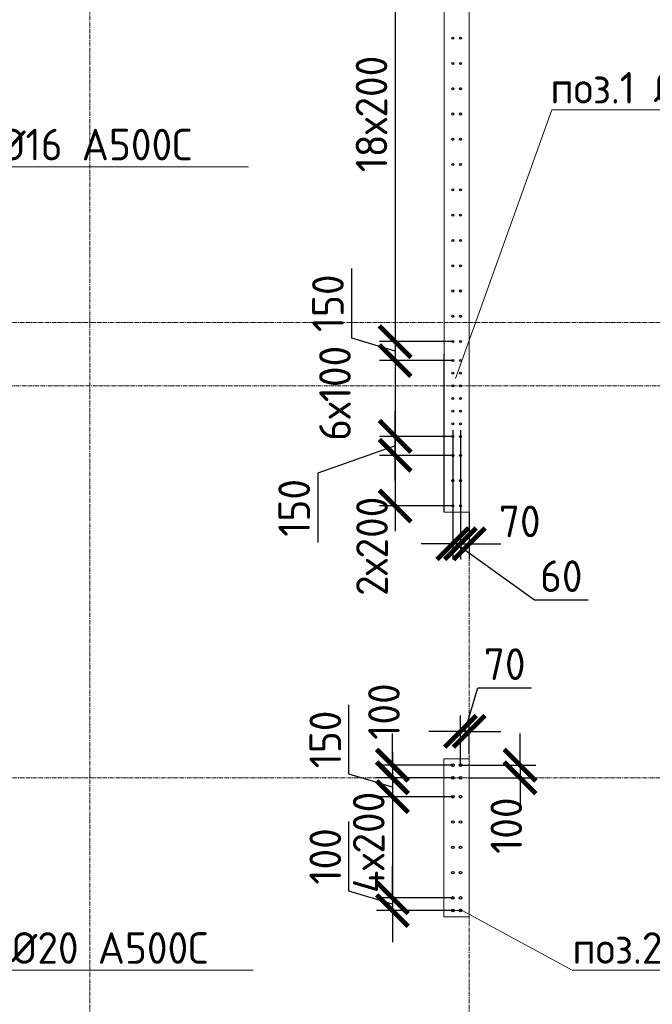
# Model space of a CAD drawing. Header units: millimetres. Extents: x -56135 to 1694203, y -446411 to -23139.
# Tile 241 of 256: x 994004 to 999005, y -115191 to -107403. Entities that reach past the tile are written whole.
import ezdxf
from ezdxf import colors
from ezdxf.entities.mleader import LeaderData, LeaderLine
from ezdxf.math import Vec2, Vec3

# ---------------------------------------------------------------- set-up
doc = ezdxf.new("R2010")
doc.units = ezdxf.units.MM
for name, pattern in [('01 Штриховая _4 мм_', [6, 3.5, -2.5]), ('______5', [1100, 800, -100, 100, -100]), ('HIDDEN2', [4.7625, 3.175, -1.5875]), ('осевая', [50.8, 31.75, -6.35, 6.35, -6.35])]:
    doc.linetypes.add(name, pattern=pattern)
for name, color, linetype, lineweight in [('1 Стены', 3, 'Continuous', 30), ('Оси', 40, '______5', 18), ('подоснова', 151, 'Continuous', 5), ('РАЗМЕРЫ', 1, 'Continuous', 9), ('СТЕНЫ', 3, 'Continuous', 30)]:
    doc.layers.add(name, color=color, linetype=linetype, lineweight=lineweight)
doc.styles.add('GOST-2.304_Type-B', font='GOST_Common.ttf')
doc.dimstyles.new('СПДС', dxfattribs={"dimscale": 100, "dimtxt": 2.5, "dimasz": 2.5, "dimexe": 1.25, "dimexo": 0, "dimtad": 1, "dimdec": 0, "dimtxsty": 'GOST-2.304_Type-B', "dimblk": 'ARCHTICK', "dimcen": 2.5, "dimdle": 2, "dimadec": 0, "dimazin": 2, "dimtfac": 0.75, "dimtdec": 0, "dimtmove": 1, "dimatfit": 3, "dimfxl": 1, "dimtolj": 1, "dimarcsym": 1})

# ---------------------------------------------------------------- blocks, each defined once
blk = doc.blocks.new('оси 2.2-2.3')
at = {"layer": 'Оси', "color": 16, "linetype": 'осевая', "lineweight": 0, "transparency": 33554687}
for p, q in [((508254.9, -104267.9), (508254.9, -134893.5)), ((511254.9, -104267.9), (511254.9, -134893.5)), ((468076.3, -109995.4), (524372.9, -109995.4)), ((468653.8, -110495.4), (523696.4, -110495.4)), ((468076.3, -113595.4), (524372.9, -113595.4))]:
    blk.add_line(p, q, dxfattribs=at)
blk = doc.blocks.new('стены тп')
at = {"layer": '1 Стены', "color": 252, "linetype": 'HIDDEN2', "lineweight": 0, "true_color": 0x939598}
for p, q in [((899190.7, -187525.6), (899190.7, -192525.6)), ((899390.6, -192525.6), (899390.6, -187525.6)), ((899190.7, -192525.6), (899390.3, -192525.6)), ((899270.3, -194475.6), (899190.3, -194475.6)), ((899190.3, -194475.6), (899190.3, -194595.6)), ((899390.3, -194475.6), (899270.3, -194475.6)), ((899390.3, -195725.6), (899390.3, -194475.6)), ((899190.3, -194595.6), (899190.3, -195725.6)), ((899190.3, -195725.6), (899310.3, -195725.6)), ((899310.3, -195725.6), (899390.3, -195725.6))]:
    blk.add_line(p, q, dxfattribs=at)
blk = doc.blocks.new('_None')
blk = doc.blocks.new('_ArchTick')
at = {"color": 0, "linetype": 'ByBlock', "const_width": 0.15}
blk.add_lwpolyline([(-0.5, -0.5), (0.5, 0.5)], dxfattribs=at)
blk = doc.blocks.new('*D324')
at = {"layer": 'DEFPOINTS', "color": 0, "transparency": 16777216}
for p in [(997488.3, -113031.9), (997557.8, -113210.9), (997488.3, -113299.2, -360)]:
    blk.add_point(p, dxfattribs=at)
at = {"layer": 'РАЗМЕРЫ', "color": 0, "lineweight": -2, "transparency": 16777216}
for p, q in [((997523.1, -113031.9), (997626.2, -112688.2)), ((997626.2, -112688.2), (998050.1, -112688.2)), ((997488.3, -113299.2), (997488.3, -112906.9)), ((997557.8, -113210.9), (997557.8, -112906.9)), ((997488.3, -113031.9), (997238.3, -113031.9)), ((997557.8, -113031.9), (997488.3, -113031.9)), ((997557.8, -113031.9), (997488.3, -113031.9)), ((997557.8, -113031.9), (997807.8, -113031.9))]:
    blk.add_line(p, q, dxfattribs=at)
at = {"layer": 'РАЗМЕРЫ', "color": 0, "lineweight": -2, "transparency": 16777216, "xscale": 250, "yscale": 250, "zscale": 250}
blk.add_blockref('_ArchTick', (997488.3, -113031.9), dxfattribs=at)
at = {"layer": 'РАЗМЕРЫ', "color": 0, "lineweight": -2, "transparency": 16777216, "xscale": 250, "yscale": 250, "zscale": 250, "rotation": 180}
blk.add_blockref('_ArchTick', (997557.8, -113031.9), dxfattribs=at)
at = {"layer": 'РАЗМЕРЫ', "color": 0, "transparency": 16777216, "insert": (997838.1, -112500.7), "char_height": 250, "attachment_point": 5, "style": 'GOST-2.304_Type-B'}
blk.add_mtext('\\A1;70', dxfattribs=at)
blk = doc.blocks.new('*D325')
at = {"layer": 'DEFPOINTS', "color": 0, "transparency": 16777216}
for p in [(997488.3, -113299.2), (997557.8, -113399.2), (997959.5, -113399.2)]:
    blk.add_point(p, dxfattribs=at)
at = {"layer": 'РАЗМЕРЫ', "color": 0, "lineweight": -2, "transparency": 16777216}
for p, q in [((997959.5, -113299.2), (997959.5, -113049.2)), ((997488.3, -113299.2), (998084.5, -113299.2)), ((997959.5, -113299.2), (997959.5, -113399.2)), ((997557.8, -113399.2), (998084.5, -113399.2)), ((997959.5, -113399.2), (997959.5, -113649.2))]:
    blk.add_line(p, q, dxfattribs=at)
at = {"layer": 'РАЗМЕРЫ', "color": 0, "lineweight": -2, "transparency": 16777216, "xscale": 250, "yscale": 250, "zscale": 250}
for p, rotation in [((997959.5, -113299.2), 270), ((997959.5, -113399.2), 90)]:
    blk.add_blockref('_ArchTick', p, dxfattribs=dict(at, rotation=rotation))
at = {"layer": 'РАЗМЕРЫ', "color": 0, "transparency": 16777216, "insert": (997850.7, -113777.7), "char_height": 250, "attachment_point": 5, "rotation": 90, "style": 'GOST-2.304_Type-B'}
blk.add_mtext('\\A1;100', dxfattribs=at)
blk = doc.blocks.new('*D480')
at = {"layer": 'DEFPOINTS', "color": 0, "transparency": 16777216}
for p in [(997428, -110649.2), (997488.3, -110649.2), (997428, -111548.3)]:
    blk.add_point(p, dxfattribs=at)
at = {"layer": 'РАЗМЕРЫ', "color": 0, "lineweight": -2, "transparency": 16777216}
for p, q in [((997428, -110649.2), (997428, -111673.3)), ((997488.3, -110649.2), (997488.3, -111673.3)), ((997428, -111548.3), (997178, -111548.3)), ((997488.3, -111548.3), (997428, -111548.3)), ((997488.3, -111548.3), (997428, -111548.3)), ((997458.2, -111548.3), (998073.1, -111992)), ((997488.3, -111548.3), (997738.3, -111548.3)), ((998073.1, -111992), (998498.1, -111992))]:
    blk.add_line(p, q, dxfattribs=at)
at = {"layer": 'РАЗМЕРЫ', "color": 0, "lineweight": -2, "transparency": 16777216, "xscale": 250, "yscale": 250, "zscale": 250}
blk.add_blockref('_ArchTick', (997428, -111548.3), dxfattribs=at)
at = {"layer": 'РАЗМЕРЫ', "color": 0, "lineweight": -2, "transparency": 16777216, "xscale": 250, "yscale": 250, "zscale": 250, "rotation": 180}
blk.add_blockref('_ArchTick', (997488.3, -111548.3), dxfattribs=at)
at = {"layer": 'РАЗМЕРЫ', "color": 0, "transparency": 16777216, "insert": (998285.6, -111804.5), "char_height": 250, "attachment_point": 5, "style": 'GOST-2.304_Type-B'}
blk.add_mtext('\\A1;60', dxfattribs=at)
blk = doc.blocks.new('*D358')
at = {"layer": 'DEFPOINTS', "color": 0, "transparency": 16777216}
for p in [(997428.1, -113299.2), (996950.8, -113399.2), (997428.1, -113399.2)]:
    blk.add_point(p, dxfattribs=at)
at = {"layer": 'РАЗМЕРЫ', "color": 0, "lineweight": -2, "transparency": 16777216}
for p, q in [((996950.8, -113299.2), (996950.8, -113049.2)), ((997428.1, -113299.2), (996825.8, -113299.2)), ((996950.8, -113299.2), (996950.8, -113399.2)), ((997428.1, -113399.2), (996825.8, -113399.2)), ((996950.8, -113399.2), (996950.8, -113649.2))]:
    blk.add_line(p, q, dxfattribs=at)
at = {"layer": 'РАЗМЕРЫ', "color": 0, "lineweight": -2, "transparency": 16777216, "xscale": 250, "yscale": 250, "zscale": 250}
for p, rotation in [((996950.8, -113299.2), 270), ((996950.8, -113399.2), 90)]:
    blk.add_blockref('_ArchTick', p, dxfattribs=dict(at, rotation=rotation))
at = {"layer": 'РАЗМЕРЫ', "color": 0, "transparency": 16777216, "insert": (996883.5, -112875.2), "char_height": 250, "attachment_point": 5, "rotation": 90, "style": 'GOST-2.304_Type-B'}
blk.add_mtext('\\A1;100', dxfattribs=at)
blk = doc.blocks.new('*D359')
at = {"layer": 'DEFPOINTS', "color": 0, "transparency": 16777216}
for p in [(997428.1, -113399.2), (996950.8, -113549.2), (997428.1, -113549.2)]:
    blk.add_point(p, dxfattribs=at)
at = {"layer": 'РАЗМЕРЫ', "color": 0, "lineweight": -2, "transparency": 16777216}
for p, q in [((996607.1, -113371), (996607.1, -112821)), ((996950.8, -113199.2), (996950.8, -113749.2)), ((996950.8, -113474.2), (996607.1, -113371)), ((997428.1, -113399.2), (996825.8, -113399.2)), ((997428.1, -113549.2), (996825.8, -113549.2))]:
    blk.add_line(p, q, dxfattribs=at)
at = {"layer": 'РАЗМЕРЫ', "color": 0, "lineweight": -2, "transparency": 16777216, "xscale": 250, "yscale": 250, "zscale": 250}
for p, rotation in [((996950.8, -113399.2), 90), ((996950.8, -113549.2), 270)]:
    blk.add_blockref('_ArchTick', p, dxfattribs=dict(at, rotation=rotation))
at = {"layer": 'РАЗМЕРЫ', "color": 0, "transparency": 16777216, "insert": (996419.6, -113096), "char_height": 250, "attachment_point": 5, "rotation": 90, "style": 'GOST-2.304_Type-B'}
blk.add_mtext('\\A1;150', dxfattribs=at)
blk = doc.blocks.new('*D360')
at = {"layer": 'DEFPOINTS', "color": 0, "transparency": 16777216}
for p in [(997428.1, -113549.2), (996950.8, -114349.2), (997428.1, -114349.2)]:
    blk.add_point(p, dxfattribs=at)
at = {"layer": 'РАЗМЕРЫ', "color": 0, "lineweight": -2, "transparency": 16777216}
for p, q in [((996950.8, -113349.2), (996950.8, -114549.2)), ((997428.1, -113549.2), (996825.8, -113549.2)), ((997428.1, -114349.2), (996825.8, -114349.2))]:
    blk.add_line(p, q, dxfattribs=at)
at = {"layer": 'РАЗМЕРЫ', "color": 0, "lineweight": -2, "transparency": 16777216, "xscale": 250, "yscale": 250, "zscale": 250}
for p, rotation in [((996950.8, -113549.2), 90), ((996950.8, -114349.2), 270)]:
    blk.add_blockref('_ArchTick', p, dxfattribs=dict(at, rotation=rotation))
at = {"layer": 'РАЗМЕРЫ', "color": 0, "transparency": 16777216, "insert": (996763.3, -113910.2), "char_height": 250, "attachment_point": 5, "rotation": 90, "style": 'GOST-2.304_Type-B'}
blk.add_mtext('\\A1;4х200', dxfattribs=at)
blk = doc.blocks.new('*D361')
at = {"layer": 'DEFPOINTS', "color": 0, "transparency": 16777216}
for p in [(997428.1, -114349.2), (996950.8, -114449.2), (997428.1, -114449.2)]:
    blk.add_point(p, dxfattribs=at)
at = {"layer": 'РАЗМЕРЫ', "color": 0, "lineweight": -2, "transparency": 16777216}
for p, q in [((996607.1, -114296), (996607.1, -113746)), ((996950.8, -114349.2), (996950.8, -114099.2)), ((996950.8, -114399.2), (996607.1, -114296)), ((997428.1, -114349.2), (996825.8, -114349.2)), ((996950.8, -114349.2), (996950.8, -114449.2)), ((996950.8, -114349.2), (996950.8, -114449.2)), ((997428.1, -114449.2), (996825.8, -114449.2)), ((996950.8, -114449.2), (996950.8, -114699.2))]:
    blk.add_line(p, q, dxfattribs=at)
at = {"layer": 'РАЗМЕРЫ', "color": 0, "lineweight": -2, "transparency": 16777216, "xscale": 250, "yscale": 250, "zscale": 250}
for p, rotation in [((996950.8, -114349.2), 270), ((996950.8, -114449.2), 90)]:
    blk.add_blockref('_ArchTick', p, dxfattribs=dict(at, rotation=rotation))
at = {"layer": 'РАЗМЕРЫ', "color": 0, "transparency": 16777216, "insert": (996419.6, -114021), "char_height": 250, "attachment_point": 5, "rotation": 90, "style": 'GOST-2.304_Type-B'}
blk.add_mtext('\\A1;100', dxfattribs=at)
blk = doc.blocks.new('*D914')
at = {"layer": 'DEFPOINTS', "color": 0, "transparency": 16777216}
for p in [(997428, -109949.2, -360), (996972.1, -110099.2), (997427.7, -110099.2, -360)]:
    blk.add_point(p, dxfattribs=at)
at = {"layer": 'РАЗМЕРЫ', "color": 0, "lineweight": -2, "transparency": 16777216}
for p, q in [((996628.3, -109921), (996628.3, -109371)), ((996972.1, -109749.2), (996972.1, -110299.2)), ((996972.1, -110024.2), (996628.3, -109921)), ((997428, -109949.2), (996847.1, -109949.2)), ((997427.7, -110099.2), (996847.1, -110099.2))]:
    blk.add_line(p, q, dxfattribs=at)
at = {"layer": 'РАЗМЕРЫ', "color": 0, "lineweight": -2, "transparency": 16777216, "xscale": 250, "yscale": 250, "zscale": 250}
for p, rotation in [((996972.1, -109949.2), 90), ((996972.1, -110099.2), 270)]:
    blk.add_blockref('_ArchTick', p, dxfattribs=dict(at, rotation=rotation))
at = {"layer": 'РАЗМЕРЫ', "color": 0, "transparency": 16777216, "insert": (996440.8, -109646), "char_height": 250, "attachment_point": 5, "rotation": 90, "style": 'GOST-2.304_Type-B'}
blk.add_mtext('\\A1;150', dxfattribs=at)
blk = doc.blocks.new('*D915')
at = {"layer": 'DEFPOINTS', "color": 0, "transparency": 16777216}
for p in [(997427.7, -110099.2, -360), (996972.1, -110699.2), (997427.7, -110699.2, -360)]:
    blk.add_point(p, dxfattribs=at)
at = {"layer": 'РАЗМЕРЫ', "color": 0, "lineweight": -2, "transparency": 16777216}
for p, q in [((996972.1, -109899.2), (996972.1, -110899.2)), ((997427.7, -110099.2), (996847.1, -110099.2)), ((997427.7, -110699.2), (996847.1, -110699.2))]:
    blk.add_line(p, q, dxfattribs=at)
at = {"layer": 'РАЗМЕРЫ', "color": 0, "lineweight": -2, "transparency": 16777216, "xscale": 250, "yscale": 250, "zscale": 250}
for p, rotation in [((996972.1, -110099.2), 90), ((996972.1, -110699.2), 270)]:
    blk.add_blockref('_ArchTick', p, dxfattribs=dict(at, rotation=rotation))
at = {"layer": 'РАЗМЕРЫ', "color": 0, "transparency": 16777216, "insert": (996496.4, -110358.3), "char_height": 250, "attachment_point": 5, "rotation": 90, "style": 'GOST-2.304_Type-B'}
blk.add_mtext('\\A1;6х100', dxfattribs=at)
blk = doc.blocks.new('*D916')
at = {"layer": 'DEFPOINTS', "color": 0, "transparency": 16777216}
for p in [(997427.7, -110849.2, -360), (996972.1, -111249.2), (997427.7, -111249.2, -360)]:
    blk.add_point(p, dxfattribs=at)
at = {"layer": 'РАЗМЕРЫ', "color": 0, "lineweight": -2, "transparency": 16777216}
for p, q in [((996972.1, -110649.2), (996972.1, -111449.2)), ((997427.7, -110849.2), (996847.1, -110849.2)), ((997427.7, -111249.2), (996847.1, -111249.2))]:
    blk.add_line(p, q, dxfattribs=at)
at = {"layer": 'РАЗМЕРЫ', "color": 0, "lineweight": -2, "transparency": 16777216, "xscale": 250, "yscale": 250, "zscale": 250}
for p, rotation in [((996972.1, -110849.2), 90), ((996972.1, -111249.2), 270)]:
    blk.add_blockref('_ArchTick', p, dxfattribs=dict(at, rotation=rotation))
at = {"layer": 'РАЗМЕРЫ', "color": 0, "transparency": 16777216, "insert": (996789.4, -111568.5), "char_height": 250, "attachment_point": 5, "rotation": 90, "style": 'GOST-2.304_Type-B'}
blk.add_mtext('\\A1;2х200', dxfattribs=at)
blk = doc.blocks.new('*D917')
at = {"layer": 'DEFPOINTS', "color": 0, "transparency": 16777216}
for p in [(997428, -106349.2, -360), (996972.5, -109949.2), (997428.5, -109949.2, -360)]:
    blk.add_point(p, dxfattribs=at)
at = {"layer": 'РАЗМЕРЫ', "color": 0, "lineweight": -2, "transparency": 16777216}
for p, q in [((996972.5, -106149.2), (996972.5, -110149.2)), ((997428, -106349.2), (996847.5, -106349.2)), ((997428.5, -109949.2), (996847.5, -109949.2))]:
    blk.add_line(p, q, dxfattribs=at)
at = {"layer": 'РАЗМЕРЫ', "color": 0, "lineweight": -2, "transparency": 16777216, "xscale": 250, "yscale": 250, "zscale": 250}
for p, rotation in [((996972.5, -106349.2), 90), ((996972.5, -109949.2), 270)]:
    blk.add_blockref('_ArchTick', p, dxfattribs=dict(at, rotation=rotation))
at = {"layer": 'РАЗМЕРЫ', "color": 0, "transparency": 16777216, "insert": (996785, -108149.2), "char_height": 250, "attachment_point": 5, "rotation": 90, "style": 'GOST-2.304_Type-B'}
blk.add_mtext('\\A1;18х200', dxfattribs=at)
blk = doc.blocks.new('*D990')
at = {"layer": 'DEFPOINTS', "color": 0, "transparency": 16777216}
for p in [(997488.3, -110649.2, -360), (997558.2, -111299.2), (997558.2, -111548.3)]:
    blk.add_point(p, dxfattribs=at)
at = {"layer": 'РАЗМЕРЫ', "color": 0, "lineweight": -2, "transparency": 16777216}
for p, q in [((997488.3, -110649.2), (997488.3, -111673.3)), ((997558.2, -111299.2), (997558.2, -111673.3)), ((997488.3, -111548.3), (997238.3, -111548.3)), ((997488.3, -111548.3), (997558.2, -111548.3)), ((997558.2, -111548.3), (997808.2, -111548.3))]:
    blk.add_line(p, q, dxfattribs=at)
at = {"layer": 'РАЗМЕРЫ', "color": 0, "lineweight": -2, "transparency": 16777216, "xscale": 250, "yscale": 250, "zscale": 250}
blk.add_blockref('_ArchTick', (997488.3, -111548.3), dxfattribs=at)
at = {"layer": 'РАЗМЕРЫ', "color": 0, "lineweight": -2, "transparency": 16777216, "xscale": 250, "yscale": 250, "zscale": 250, "rotation": 180}
blk.add_blockref('_ArchTick', (997558.2, -111548.3), dxfattribs=at)
at = {"layer": 'РАЗМЕРЫ', "color": 0, "transparency": 16777216, "insert": (997957.1, -111371.3), "char_height": 250, "attachment_point": 5, "style": 'GOST-2.304_Type-B'}
blk.add_mtext('\\A1;70', dxfattribs=at)
blk = doc.blocks.new('*D991')
at = {"layer": 'DEFPOINTS', "color": 0, "transparency": 16777216}
for p in [(996972.1, -110699.2), (997271.6, -110699.2), (997427.7, -110849.2, -360)]:
    blk.add_point(p, dxfattribs=at)
at = {"layer": 'РАЗМЕРЫ', "color": 0, "lineweight": -2, "transparency": 16777216}
for p, q in [((996972.1, -111049.2), (996972.1, -110499.2)), ((997271.6, -110699.2), (996847.1, -110699.2)), ((996972.1, -110774.2), (996361.4, -110989.1)), ((997427.7, -110849.2), (996847.1, -110849.2)), ((996361.4, -110989.1), (996361.4, -111539.1))]:
    blk.add_line(p, q, dxfattribs=at)
at = {"layer": 'РАЗМЕРЫ', "color": 0, "lineweight": -2, "transparency": 16777216, "xscale": 250, "yscale": 250, "zscale": 250}
for p, rotation in [((996972.1, -110699.2), 90), ((996972.1, -110849.2), 270)]:
    blk.add_blockref('_ArchTick', p, dxfattribs=dict(at, rotation=rotation))
at = {"layer": 'РАЗМЕРЫ', "color": 0, "transparency": 16777216, "insert": (996173.9, -111264.1), "char_height": 250, "attachment_point": 5, "rotation": 90, "style": 'GOST-2.304_Type-B'}
blk.add_mtext('\\A1;150', dxfattribs=at)
blk = doc.blocks.new('стены  тп')
at = {"layer": 'СТЕНЫ', "color": 251, "linetype": '01 Штриховая _4 мм_', "lineweight": 0, "true_color": 0x636466}
for p, q in [((579312.5, -316625.7, 3100), (579312.5, -321625.7, 3100)), ((579512.3, -321625.7, 3100), (579512.3, -316625.7, 3100)), ((579312.5, -321625.7, 3100), (579512, -321625.7, 3100)), ((579392, -323575.7, 3100), (579312, -323575.7, 3100)), ((579312, -323575.7, 3100), (579312, -323695.7, 3100)), ((579512, -323575.7, 3100), (579392, -323575.7, 3100)), ((579512, -324825.7, 3100), (579512, -323575.7, 3100)), ((579312, -323695.7, 3100), (579312, -324825.7, 3100)), ((579312, -324825.7, 3100), (579432, -324825.7, 3100)), ((579432, -324825.7, 3100), (579512, -324825.7, 3100))]:
    blk.add_line(p, q, dxfattribs=at)
at = {"layer": 'СТЕНЫ', "color": 251, "linetype": '01 Штриховая _4 мм_', "lineweight": 0, "true_color": 0x636466, "transparency": 33554687}
for p, q in [((579312.3, -320375.7, 3100), (579312.3, -321625.7, 3100)), ((579512.3, -321625.7, 3100), (579512.3, -320375.7, 3100)), ((579312.3, -321625.7, 3100), (579512.3, -321625.7, 3100)), ((579512.3, -321625.7, 3100), (579312.3, -321625.7, 3100))]:
    blk.add_line(p, q, dxfattribs=at)

msp = doc.modelspace()

# ---------------------------------------------------------------- linework, layer by layer
at = {"layer": '1 Стены', "color": 252, "lineweight": 0, "true_color": 0x939598}
for p, q in [((997558.1, -113249.1), (997358, -113249.1)), ((997358, -113249.2), (997558, -113249.2)), ((997558, -114499.1), (997558, -113249.1)), ((997558, -113249.1), (997558, -114499.2)), ((997558.1, -114499.1), (997558.1, -113249.1)), ((997358, -114499.1), (997558.1, -114499.1)), ((997558, -114499.1), (997358, -114499.1)), ((997558, -114499.2), (997358, -114499.2))]:
    msp.add_line(p, q, dxfattribs=at)
at = {"layer": 'РАЗМЕРЫ', "color": 4, "linetype": 'Continuous', "lineweight": 30}
for centre in [(997428, -107549.2, -360), (997488.4, -107549.2, -360), (997428, -107749.2, -360), (997488.4, -107749.2, -360), (997428, -107949.2, -360), (997488.4, -107949.2, -360), (997428, -108149.2, -360), (997488.4, -108149.2, -360), (997428, -108349.2, -360), (997488.4, -108349.2, -360), (997428, -108549.2, -360), (997488.4, -108549.2, -360), (997428, -108749.2, -360), (997488.4, -108749.2, -360), (997428, -108949.2, -360), (997488.4, -108949.2, -360), (997428, -109149.2, -360), (997488.4, -109149.2, -360), (997428, -109349.2, -360), (997488.4, -109349.2, -360), (997428, -109549.2, -360), (997488.4, -109549.2, -360), (997428, -109749.2, -360), (997488.4, -109749.2, -360), (997428, -109949.2, -360), (997488.4, -109949.2, -360), (997427.7, -110099.2, -360), (997488.1, -110099.2, -360), (997427.7, -110199.2, -360), (997488.1, -110199.2, -360), (997427.7, -110299.2, -360), (997488.1, -110299.2, -360), (997427.7, -110399.2, -360), (997488.1, -110399.2, -360), (997427.7, -110499.2, -360), (997488.1, -110499.2, -360), (997427.7, -110599.2, -360), (997488.1, -110599.2, -360), (997427.7, -110699.2, -360), (997488.1, -110699.2, -360), (997427.7, -110849.2, -360), (997488.1, -110849.2, -360), (997427.7, -111049.2, -360), (997488.1, -111049.2, -360), (997427.7, -111249.2, -360), (997488.1, -111249.2, -360)]:
    msp.add_circle(centre, 8, dxfattribs=at)
at = {"layer": 'РАЗМЕРЫ', "color": 6, "linetype": 'Continuous', "lineweight": 30}
for centre in [(997428.1, -113299.2), (997488.5, -113299.2), (997428.1, -113399.2), (997488.5, -113399.2), (997428.1, -113549.2), (997488.5, -113549.2), (997428.1, -113749.2), (997488.5, -113749.2), (997428.1, -113949.2), (997488.5, -113949.2), (997428.1, -114149.2), (997488.5, -114149.2), (997428.1, -114349.2), (997488.5, -114349.2), (997428.1, -114449.2), (997488.5, -114449.2)]:
    msp.add_circle(centre, 10, dxfattribs=at)

# ---------------------------------------------------------------- block references
at = {"layer": 'РАЗМЕРЫ', "color": 1}
for name, p in [('оси 2.2-2.3', (486303.3, 196.2)), ('стены тп', (98167.6, 81226.5))]:
    msp.add_blockref(name, p, dxfattribs=at)
at = {"layer": 'РАЗМЕРЫ'}
msp.add_blockref('стены  тп', (418045.9, 210326.6, -3100), dxfattribs=at)

# ---------------------------------------------------------------- dimensions: what is measured, and where the dimension line sits
dim = msp.add_linear_dim(base=(996972.5, -109949.2), p1=(997428, -106349.2, -360), p2=(997428.5, -109949.2, -360), angle=90, text='18х200', dimstyle='СПДС', dxfattribs=at)
dim.commit()
dim.dimension.update_dxf_attribs({"geometry": '*D917', "text_midpoint": (996785, -108149.2)})
at = {"layer": 'РАЗМЕРЫ', "color": 1}
for base, p1, p2, picture, middle in [((996972.1, -110099.2), (997428, -109949.2, -360), (997427.7, -110099.2, -360), '*D914', (996440.8, -109858.5)), ((996950.8, -113549.2), (997428.1, -113399.2), (997428.1, -113549.2), '*D359', (996419.6, -113308.5)), ((996950.8, -114449.2), (997428.1, -114349.2), (997428.1, -114449.2), '*D361', (996419.6, -114233.5))]:
    dim = msp.add_linear_dim(base=base, p1=p1, p2=p2, angle=90, dimstyle='СПДС', dxfattribs=at)
    dim.commit()
    dim.dimension.update_dxf_attribs({"geometry": picture, "text_midpoint": middle})
for base, p1, p2, text, picture, middle in [((996972.1, -110699.2), (997427.7, -110099.2, -360), (997427.7, -110699.2, -360), '6х100', '*D915', (996683.9, -110358.3)), ((996972.1, -111249.2), (997427.7, -110849.2, -360), (997427.7, -111249.2, -360), '2х200', '*D916', (996976.9, -111568.5)), ((996950.8, -114349.2), (997428.1, -113549.2), (997428.1, -114349.2), '4х200', '*D360', (996950.8, -113910.2))]:
    dim = msp.add_linear_dim(base=base, p1=p1, p2=p2, angle=90, text=text, dimstyle='СПДС', dxfattribs=at)
    dim.commit()
    dim.dimension.update_dxf_attribs({"geometry": picture, "text_midpoint": middle, "dimtype": 160})
for base, p1, p2, picture, middle in [((996972.1, -110699.2), (997427.7, -110849.2, -360), (997271.6, -110699.2), '*D991', (996361.4, -111051.6)), ((996950.8, -113399.2), (997428.1, -113299.2), (997428.1, -113399.2), '*D358', (997071, -112875.2))]:
    dim = msp.add_linear_dim(base=base, p1=p1, p2=p2, angle=90, dimstyle='СПДС', dxfattribs=at)
    dim.commit()
    dim.dimension.update_dxf_attribs({"geometry": picture, "text_midpoint": middle, "dimtype": 160})
at = {"layer": 'РАЗМЕРЫ'}
dim = msp.add_linear_dim(base=(997428, -111548.3, -360), p1=(997488.3, -110649.2, -360), p2=(997428, -110649.2, -360), dimstyle='СПДС', dxfattribs=at)
dim.commit()
dim.dimension.update_dxf_attribs({"geometry": '*D480', "text_midpoint": (998135.6, -111992, -360), "dimtype": 160})
at = {"layer": 'РАЗМЕРЫ', "color": 1}
dim = msp.add_linear_dim(base=(997558.2, -111548.3), p1=(997488.3, -110649.2, -360), p2=(997558.2, -111299.2), dimstyle='СПДС', dxfattribs=at)
dim.commit()
dim.dimension.update_dxf_attribs({"geometry": '*D990', "text_midpoint": (997957.1, -111558.8), "dimtype": 160})
at = {"layer": 'РАЗМЕРЫ'}
dim = msp.add_linear_dim(base=(997488.3272, -113031.9481, 360), p1=(997557.8331, -113210.8706, 360), p2=(997488.3272, -113299.1555), dimstyle='СПДС', dxfattribs=at)
dim.commit()
dim.dimension.update_dxf_attribs({"geometry": '*D324', "text_midpoint": (997688.7052, -112500.6981, 360)})
dim = msp.add_linear_dim(base=(997959.5, -113399.2), p1=(997488.3, -113299.2), p2=(997557.8, -113399.2), angle=90, dimstyle='СПДС', dxfattribs=at)
dim.commit()
dim.dimension.update_dxf_attribs({"geometry": '*D325', "text_midpoint": (998038.2, -113777.7), "dimtype": 160})

# ---------------------------------------------------------------- leaders
at = {"layer": 'подоснова', "color": 4, "ltscale": 0.3}
ml = msp.add_multileader_mtext('Standard', dxfattribs=at)
ml.set_content('{\\C2;поз.1 %%C16 А500С }', color=4, style='GOST-2.304_Type-B')
ml.set_leader_properties(color=256, linetype='ByLayer', lineweight=15)
ml.set_arrow_properties(name='NONE')
ml.build(insert=Vec2(0, 0))
ml.multileader.update_dxf_attribs({"text_left_attachment_type": 6, "text_right_attachment_type": 6, "dogleg_length": 0.1, "arrow_head_size": 18})
ctx = ml.context
ctx.base_point, ctx.char_height, ctx.arrow_head_size, ctx.landing_gap_size, ctx.plane_origin = Vec3(993034.9, -108565.9, -360), 250, 18, 20, Vec3(996577.3, -108380.2, -360)
ctx.left_attachment, ctx.right_attachment, ctx.text_align_type = 6, 6, 1
notes = []
notes.append((ctx, [(1, (1, 1, 0), (993034.8, -108565.9, -360), (1, 0), 0.1, [(2, [(992200.6, -110266.5, -360), (992188.3, -107707.2, -360), (992188.7, -106407.2, -360)], 0, [])])]))
ctx.mtext.insert, ctx.mtext.width, ctx.mtext.alignment, ctx.mtext.flow_direction = Vec3(994196.8, -108265.9, -360), 4075.871, 2, 5
ml = msp.add_multileader_mtext('Standard', dxfattribs=at)
ml.set_content('{\\C2;поз.1 %%C16 А500С }', color=4, style='GOST-2.304_Type-B')
ml.set_leader_properties(color=256, linetype='ByLayer', lineweight=15)
ml.set_arrow_properties(name='NONE')
ml.build(insert=Vec2(0, 0))
ml.multileader.update_dxf_attribs({"text_left_attachment_type": 6, "text_right_attachment_type": 6, "dogleg_length": 0.1, "arrow_head_size": 18})
ctx = ml.context
ctx.base_point, ctx.char_height, ctx.arrow_head_size, ctx.landing_gap_size, ctx.plane_origin = Vec3(998209.6, -108116.8, -360), 250, 18, 20, Vec3(1001826.8, -108354.9, -360)
ctx.left_attachment, ctx.right_attachment, ctx.text_align_type = 6, 6, 1
notes.append((ctx, [(1, (1, 1, 0), (998209.5, -108116.8, -360), (1, 0), 0.1, [(0, [(997450.2, -110241.2, -360)], 0, [])])]))
ctx.mtext.insert, ctx.mtext.width, ctx.mtext.alignment, ctx.mtext.flow_direction = Vec3(999371.4, -107816.8, -360), 4075.871, 2, 5
ml = msp.add_multileader_mtext('Standard', dxfattribs=at)
ml.set_content('{\\C2;поз.2 %%C20 А500С }', color=4, style='GOST-2.304_Type-B')
ml.set_leader_properties(color=256, linetype='ByLayer', lineweight=15)
ml.set_arrow_properties(name='NONE')
ml.build(insert=Vec2(0, 0))
ml.multileader.update_dxf_attribs({"text_left_attachment_type": 6, "text_right_attachment_type": 6, "dogleg_length": 0.1, "arrow_head_size": 18})
ctx = ml.context
ctx.base_point, ctx.char_height, ctx.arrow_head_size, ctx.landing_gap_size, ctx.plane_origin = Vec3(993073, -114920.4, 360), 250, 18, 20, Vec3(997374.7, -115193.9, 360)
ctx.left_attachment, ctx.right_attachment, ctx.text_align_type = 6, 6, 1
notes.append((ctx, [(1, (1, 1, 0), (993072.9, -114920.4, 360), (1, 0), 0.1, [(1, [(992128.1, -114449.2, 360), (992201, -114448.6, 360)], 0, [])])]))
ctx.mtext.insert, ctx.mtext.width, ctx.mtext.alignment, ctx.mtext.flow_direction = Vec3(994284.8, -114620.4, 360), 4075.871, 2, 5
ml = msp.add_multileader_mtext('Standard', dxfattribs=at)
ml.set_content('{\\C2;поз.2 %%C20 А500С }', color=4, style='GOST-2.304_Type-B')
ml.set_leader_properties(color=256, linetype='ByLayer', lineweight=15)
ml.set_arrow_properties(name='NONE')
ml.build(insert=Vec2(0, 0))
ml.multileader.update_dxf_attribs({"text_left_attachment_type": 6, "text_right_attachment_type": 6, "dogleg_length": 0.1, "arrow_head_size": 18})
ctx = ml.context
ctx.base_point, ctx.char_height, ctx.arrow_head_size, ctx.landing_gap_size, ctx.plane_origin = Vec3(998372.8, -114920.4, 360), 250, 18, 20, Vec3(1002674.5, -115193.9, 360)
ctx.left_attachment, ctx.right_attachment, ctx.text_align_type = 6, 6, 1
notes.append((ctx, [(1, (1, 1, 0), (998372.7, -114920.4, 360), (1, 0), 0.1, [(1, [(997428, -114449.2, 360), (997500.8, -114448.6, 360)], 0, [])])]))
ctx.mtext.insert, ctx.mtext.width, ctx.mtext.alignment, ctx.mtext.flow_direction = Vec3(999584.7, -114620.4, 360), 4075.871, 2, 5
for ctx, leaders in notes:
    for number, flags, end, landing, length, lines in leaders:
        leader = LeaderData()
        leader.index, (leader.has_last_leader_line, leader.has_dogleg_vector, leader.attachment_direction) = number, flags
        leader.last_leader_point, leader.dogleg_vector, leader.dogleg_length = Vec3(end), Vec3(landing), length
        for number, points, colour, breaks in lines:
            line = LeaderLine()
            line.index, line.vertices, line.color, line.breaks = number, Vec3.list(points), colors.encode_raw_color(colour), breaks
            leader.lines.append(line)
        ctx.leaders.append(leader)

doc.saveas('drawing.dxf')
